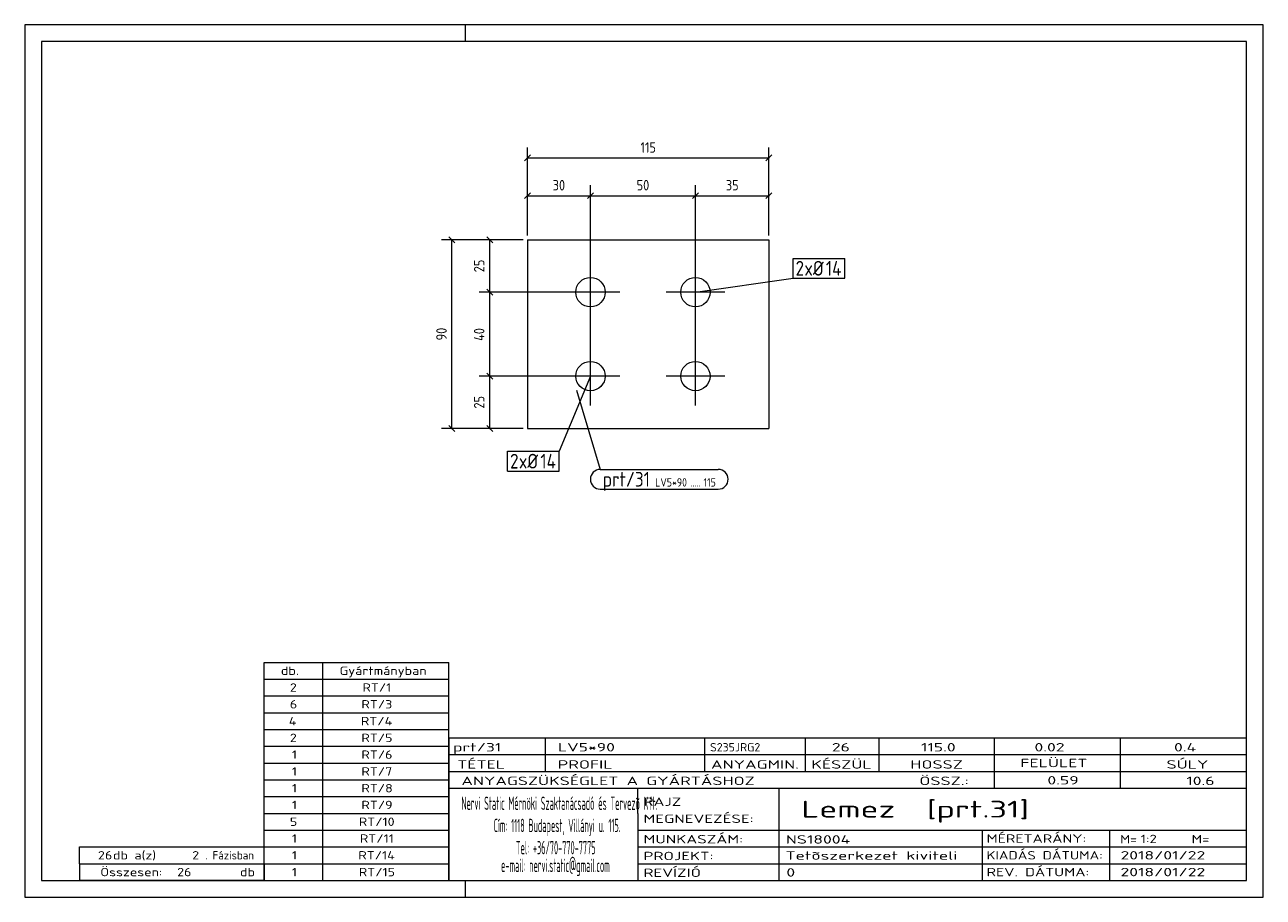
# Model space of a CAD drawing. Header units: millimetres. Extents: x 1 to 296, y 1 to 209.
import ezdxf

# ---------------------------------------------------------------- set-up
doc = ezdxf.new("R2010")
doc.units = ezdxf.units.MM
doc.header["$LTSCALE"] = 0.6
doc.linetypes.add('XKITLINE00', pattern=[0])
for name, color, linetype, lineweight in [('Bolt', 7, 'Continuous', 0), ('BoltMark', 3, 'Continuous', 0), ('DrawingSheet', 5, 'Continuous', 0), ('OtherObjectType', 1, 'Continuous', 0), ('Part', 2, 'Continuous', 0), ('PartMark', 3, 'Continuous', 0), ('Z-DIMENSIONS', 1, 'Continuous', 0)]:
    doc.layers.add(name, color=color, linetype=linetype, lineweight=lineweight)
doc.styles.add('ISOCPEUR', font='ISOCPEUR.TTF')

msp = doc.modelspace()

# ---------------------------------------------------------------- linework, layer by layer
at = {"layer": 'Bolt', "color": 4, "linetype": 'XKITLINE00', "lineweight": 0}
for p, q in [((135.75, 138.25), (135.75, 152.25)), ((160.75, 138.25), (160.75, 152.25)), ((142.75, 145.25), (128.75, 145.25)), ((167.75, 145.25), (153.75, 145.25)), ((135.75, 118.25), (135.75, 132.25)), ((160.75, 118.25), (160.75, 132.25)), ((142.75, 125.25), (128.75, 125.25)), ((167.75, 125.25), (153.75, 125.25))]:
    msp.add_line(p, q, dxfattribs=at)
for centre in [(135.75, 145.25), (160.75, 145.25), (135.75, 125.25), (160.75, 125.25)]:
    msp.add_circle(centre, 3.5, dxfattribs=at)
at = {"layer": 'BoltMark', "color": 7, "linetype": 'XKITLINE00', "lineweight": 0}
for p, q in [((184, 153.29), (196.33, 153.29)), ((184, 148.59), (184, 153.29)), ((196.33, 148.59), (196.33, 153.29)), ((160.75, 145.25), (184, 148.59)), ((184, 148.59), (196.33, 148.59)), ((135.75, 125.25), (128.32, 107.31)), ((115.99, 107.31), (128.32, 107.31)), ((115.99, 102.61), (115.99, 107.31)), ((128.32, 102.61), (128.32, 107.31)), ((115.99, 102.61), (128.32, 102.61))]:
    msp.add_line(p, q, dxfattribs=at)
at = {"layer": 'DrawingSheet', "color": 2, "linetype": 'XKITLINE00', "lineweight": 0}
for p, q in [((296, 209), (1, 209)), ((1, 209), (1, 1)), ((106, 205), (106, 209)), ((296, 1), (296, 209)), ((106, 1), (106, 5)), ((1, 1), (296, 1))]:
    msp.add_line(p, q, dxfattribs=at)
at = {"layer": 'DrawingSheet', "color": 3, "linetype": 'XKITLINE00', "lineweight": 0}
for p, q in [((292, 205), (5, 205)), ((5, 205), (5, 5)), ((292, 5), (292, 205)), ((5, 5), (292, 5))]:
    msp.add_line(p, q, dxfattribs=at)
at = {"layer": 'OtherObjectType', "color": 7, "linetype": 'XKITLINE00', "lineweight": 0}
for p, q in [((58, 57), (102, 57)), ((58, 53), (58, 57)), ((72, 53), (72, 57)), ((102, 53), (102, 57)), ((58, 53), (102, 53)), ((58, 49), (58, 53)), ((72, 49), (72, 53)), ((102, 49), (102, 53)), ((58, 49), (102, 49)), ((58, 45), (58, 49)), ((72, 45), (72, 49)), ((102, 45), (102, 49)), ((58, 45), (102, 45)), ((58, 41), (58, 45)), ((72, 41), (72, 45)), ((102, 41), (102, 45)), ((58, 41), (102, 41)), ((58, 37), (58, 41)), ((72, 37), (72, 41)), ((102, 37), (102, 41)), ((102, 39), (292, 39)), ((102, 39), (102, 35)), ((102, 39), (292, 39)), ((125, 35), (125, 39)), ((163, 35), (163, 39)), ((187, 35), (187, 39)), ((204.5, 35), (204.5, 39)), ((232, 35), (232, 39)), ((262, 35), (262, 39)), ((292, 35), (292, 39)), ((58, 37), (102, 37)), ((58, 33), (58, 37)), ((72, 33), (72, 37)), ((102, 33), (102, 37)), ((58, 33), (102, 33)), ((58, 29), (58, 33)), ((72, 29), (72, 33)), ((102, 35), (292, 35)), ((102, 35), (102, 5)), ((102, 35), (292, 35)), ((102, 29), (102, 33)), ((125, 31), (125, 35)), ((163, 31), (163, 35)), ((187, 31), (187, 35)), ((204.5, 31), (204.5, 35)), ((232, 31), (232, 35)), ((262, 31), (262, 35)), ((292, 31), (292, 35)), ((102, 31), (292, 31)), ((232, 27), (232, 31)), ((262, 27), (262, 31)), ((292, 27), (292, 31)), ((58, 29), (102, 29)), ((58, 25), (58, 29)), ((72, 25), (72, 29)), ((102, 25), (102, 29)), ((102, 27), (292, 27)), ((147, 21), (147, 27)), ((180.7, 17), (180.7, 27)), ((292, 21), (292, 27)), ((58, 25), (102, 25)), ((58, 21), (58, 25)), ((72, 21), (72, 25)), ((102, 21), (102, 25)), ((58, 21), (102, 21)), ((58, 17), (58, 21)), ((72, 17), (72, 21)), ((102, 17), (102, 21)), ((147, 21), (147, 5)), ((292, 17), (292, 21)), ((58, 17), (102, 17)), ((58, 13), (58, 17)), ((72, 13), (72, 17)), ((102, 13), (102, 17)), ((147, 17), (292, 17)), ((180.7, 5), (180.7, 17)), ((229.16, 13), (229.16, 17)), ((259.5, 5), (259.5, 17)), ((292, 13), (292, 17)), ((14, 9), (14, 13)), ((14, 13), (58, 13)), ((14, 13), (58, 13)), ((58, 9), (58, 13)), ((58, 13), (102, 13)), ((58, 9), (58, 13)), ((72, 9), (72, 13)), ((102, 9), (102, 13)), ((147, 13), (292, 13)), ((229.16, 5), (229.16, 13)), ((292, 9), (292, 13)), ((14, 9), (58, 9)), ((14, 9), (14, 5)), ((14, 9), (58, 9)), ((58, 9), (58, 5)), ((58, 9), (102, 9)), ((58, 5), (58, 9)), ((72, 5), (72, 9)), ((102, 5), (102, 9)), ((147, 9), (292, 9)), ((292, 5), (292, 9)), ((58, 5), (14, 5)), ((58, 5), (102, 5)), ((102, 5), (292, 5)), ((139.5, 5), (292, 5))]:
    msp.add_line(p, q, dxfattribs=at)
at = {"layer": 'Part', "color": 2, "linetype": 'XKITLINE00', "lineweight": 0}
for p, q in [((120.75, 157.75), (120.75, 112.75)), ((120.75, 157.75), (178.25, 157.75)), ((178.25, 157.75), (178.25, 112.75)), ((120.75, 112.75), (178.25, 112.75))]:
    msp.add_line(p, q, dxfattribs=at)
at = {"layer": 'PartMark', "color": 7, "linetype": 'XKITLINE00', "lineweight": 0}
for p, q in [((132.4, 121.9), (138.09, 103)), ((138.09, 103), (166.2, 103)), ((138.09, 98.3), (166.2, 98.3))]:
    msp.add_line(p, q, dxfattribs=at)
for centre, start, end in [((138.09, 100.64), 90, 270), ((166.2, 100.64), 270, 90)]:
    msp.add_arc(centre, 2.35, start, end, dxfattribs=at)
at = {"layer": 'Z-DIMENSIONS', "color": 7, "linetype": 'XKITLINE00', "lineweight": 0}
for p, q in [((121.46, 177.96), (120.04, 176.54)), ((120.75, 158.75), (120.75, 179.75)), ((120.75, 177.25), (178.25, 177.25)), ((178.96, 177.96), (177.54, 176.54)), ((178.25, 158.75), (178.25, 179.75)), ((121.46, 168.96), (120.04, 167.54)), ((120.75, 158.75), (120.75, 170.75)), ((120.75, 168.25), (135.75, 168.25)), ((136.46, 168.96), (135.04, 167.54)), ((136.46, 168.96), (135.04, 167.54)), ((135.75, 126.25), (135.75, 170.75)), ((135.75, 126.25), (135.75, 170.75)), ((135.75, 168.25), (160.75, 168.25)), ((161.46, 168.96), (160.04, 167.54)), ((161.46, 168.96), (160.04, 167.54)), ((160.75, 126.25), (160.75, 170.75)), ((160.75, 126.25), (160.75, 170.75)), ((160.75, 168.25), (178.25, 168.25)), ((178.96, 168.96), (177.54, 167.54)), ((178.25, 158.75), (178.25, 170.75)), ((119.75, 157.75), (100.25, 157.75)), ((102.04, 158.46), (103.46, 157.04)), ((102.75, 112.75), (102.75, 157.75)), ((119.75, 157.75), (109.25, 157.75)), ((111.04, 158.46), (112.46, 157.04)), ((111.75, 145.25), (111.75, 157.75)), ((134.75, 145.25), (109.25, 145.25)), ((134.75, 145.25), (109.25, 145.25)), ((111.04, 145.96), (112.46, 144.54)), ((111.04, 145.96), (112.46, 144.54)), ((111.75, 125.25), (111.75, 145.25)), ((134.75, 125.25), (109.25, 125.25)), ((134.75, 125.25), (109.25, 125.25)), ((111.04, 125.96), (112.46, 124.54)), ((111.04, 125.96), (112.46, 124.54)), ((111.75, 112.75), (111.75, 125.25)), ((119.75, 112.75), (100.25, 112.75)), ((102.04, 113.46), (103.46, 112.04)), ((119.75, 112.75), (109.25, 112.75)), ((111.04, 113.46), (112.46, 112.04))]:
    msp.add_line(p, q, dxfattribs=at)
at = {"layer": 'Z-DIMENSIONS', "color": 3}
for p in [(120.75, 177.25), (178.25, 177.25), (120.75, 168.25), (135.75, 168.25), (135.75, 168.25), (160.75, 168.25), (160.75, 168.25), (178.25, 168.25), (102.75, 157.75), (111.75, 157.75), (111.75, 145.25), (111.75, 145.25), (111.75, 125.25), (111.75, 125.25), (102.75, 112.75), (111.75, 112.75)]:
    msp.add_point(p, dxfattribs=at)

# ---------------------------------------------------------------- texts
at = {"layer": 'BoltMark', "color": 3, "style": 'ISOCPEUR', "width": 0.85}
for s, p in [('2', (184.6, 149.19)), ('xØ', (186.7, 149.19)), ('14', (191.82, 149.19)), ('2', (116.59, 103.21)), ('xØ', (118.69, 103.21)), ('14', (123.81, 103.21))]:
    msp.add_text(s, height=3.5, dxfattribs=at).set_placement(p)
at = {"layer": 'OtherObjectType', "color": 7, "style": 'ISOCPEUR'}
for s, height, width, p in [('db.', 2, 1.211571, (62, 54)), ('Gyártmányban', 2, 1.211571, (76, 54)), ('2', 2, 1.211571, (64.14, 50)), ('RT/1', 2, 1.211571, (81.43, 50)), ('6', 2, 1.211571, (64.14, 46)), ('RT/3', 2, 1.211571, (81.18, 46)), ('4', 2, 1.211571, (63.9, 42)), ('RT/4', 2, 1.211571, (81.06, 42)), ('2', 2, 1.211571, (64.14, 38)), ('RT/5', 2, 1.211571, (81.18, 38)), ('1', 2, 1.211571, (64.63, 34)), ('RT/6', 2, 1.211571, (81.18, 34)), ('prt/31', 2, 1.525501, (103, 35.76)), ('LV5*90', 2, 1.525501, (128, 35.76)), ('S235JRG2', 2, 1.02, (164.22, 35.76)), ('26', 2, 1.525501, (193.24, 35.76)), ('115.0', 2, 1.525501, (214.47, 35.76)), ('0.02', 2, 1.525501, (241.51, 35.76)), ('0.4', 2, 1.525501, (274.75, 35.76)), ('TÉTEL', 2, 1.525501, (104, 31.66)), ('PROFIL', 2, 1.525501, (127.96, 31.66)), ('ANYAGMIN.', 2, 1.525501, (164.47, 31.66)), ('KÉSZÜL', 2, 1.525501, (188.37, 31.66)), ('HOSSZ', 2, 1.525501, (211.96, 31.66)), ('FELÜLET', 2, 1.525501, (238.13, 32)), ('SÚLY', 2, 1.525501, (272.96, 31.66)), ('1', 2, 1.211571, (64.63, 30)), ('RT/7', 2, 1.211571, (81.18, 30)), ('ANYAGSZÜKSÉGLET A GYÁRTÁSHOZ', 2, 1.525501, (105, 27.75)), ('ÖSSZ.:', 2, 1.525501, (214.1, 27.75)), ('0.59', 2, 1.525501, (244.59, 27.88)), ('10.6', 2, 1.525501, (277.68, 27.75)), ('1', 2, 1.211571, (64.63, 26)), ('RT/8', 2, 1.211571, (81.18, 26)), ('1', 2, 1.211571, (64.63, 22)), ('RT/9', 2, 1.211571, (81.18, 22)), ('Nervi Static Mérnöki\xa0Szaktanácsadó\xa0és\xa0Tervezõ Kft.', 3.1765, 0.403093, (105, 21.82)), ('RAJZ', 2, 1.445, (148.38, 22.78)), ('Lemez  [prt.31]', 4, 1.474651, (186, 20)), ('MEGNEVEZÉSE:', 2, 1.445, (148.38, 18.72)), ('5', 2, 1.211571, (64.14, 18)), ('RT/10', 2, 1.211571, (80.57, 18)), ('Cím:\xa01118 Budapest, Villányi u. 115.', 3.1765, 0.403093, (112.69, 16.53)), ('1', 2, 1.211571, (64.63, 14)), ('RT/11', 2, 1.211571, (80.82, 14)), ('MUNKASZÁM:', 2, 1.445, (148.38, 13.84)), ('NS18004', 2, 1.525501, (182.28, 13.78)), ('MÉRETARÁNY:', 2, 1.36, (230.1, 14)), ('M=', 2, 1.211571, (261.91, 13.84)), ('1:2', 2, 1.275, (266.79, 13.9)), ('M=', 2, 1.275, (278.95, 13.87)), ('26', 2, 1.211571, (18.43, 10)), ('db a(z)', 2, 1.211571, (22, 10)), ('2', 2, 1.211571, (40.86, 10)), ('. Fázisban', 2, 0.935, (44, 10)), ('1', 2, 1.211571, (64.63, 10)), ('RT/14', 2, 1.211571, (80.45, 10)), ('Tel:\xa0+36/70-770-7775', 3.1765, 0.403093, (117.97, 11.24)), ('PROJEKT:', 2, 1.445, (148.38, 9.84)), ('Tetõszerkezet kiviteli ', 2, 1.525501, (182.2, 9.94)), ('KIADÁS DÁTUMA:', 2, 1.275, (230.1, 10)), ('2018/01/22', 2, 1.525501, (262, 10)), ('e-mail:\xa0nervi.static@gmail.com', 3.1765, 0.403093, (114.45, 7)), ('Összesen:            db', 2, 1.211571, (19, 6)), ('26', 2, 1.211571, (37.29, 6)), ('1', 2, 1.211571, (64.63, 6)), ('RT/15', 2, 1.211571, (80.57, 6)), ('REVÍZIÓ', 2, 1.445, (148.38, 5.84)), ('0', 2, 1.525501, (182.41, 5.92)), ('REV. DÁTUMA:', 2, 1.36, (230.1, 6)), ('2018/01/22', 2, 1.525501, (262, 6))]:
    msp.add_text(s, height=height, dxfattribs=dict(at, width=width)).set_placement(p)
at = {"layer": 'PartMark', "color": 3, "style": 'ISOCPEUR', "width": 0.85}
msp.add_text('prt/31', height=3.5, dxfattribs=at).set_placement((138.69, 98.9))
at = {"layer": 'PartMark', "color": 4, "style": 'ISOCPEUR', "width": 0.85}
for s, p in [('LV5*90', (151.17, 98.9)), ('115', (162.68, 98.9)), ('.....', (159.5, 98.9))]:
    msp.add_text(s, height=2, dxfattribs=at).set_placement(p)
at = {"layer": 'Z-DIMENSIONS', "color": 3, "style": 'ISOCPEUR', "width": 0.85}
for s, p in [('115', (147.67, 178.5)), ('30', (126.75, 169.5)), ('50', (146.75, 169.5)), ('35', (168, 169.5))]:
    msp.add_text(s, height=2.5, dxfattribs=at).set_placement(p)
for s, p in [('25', (110.5, 150)), ('90', (101.5, 133.75)), ('40', (110.5, 133.64)), ('25', (110.5, 117.5))]:
    msp.add_text(s, height=2.5, rotation=90.0002, dxfattribs=at).set_placement(p)

doc.saveas('drawing.dxf')
